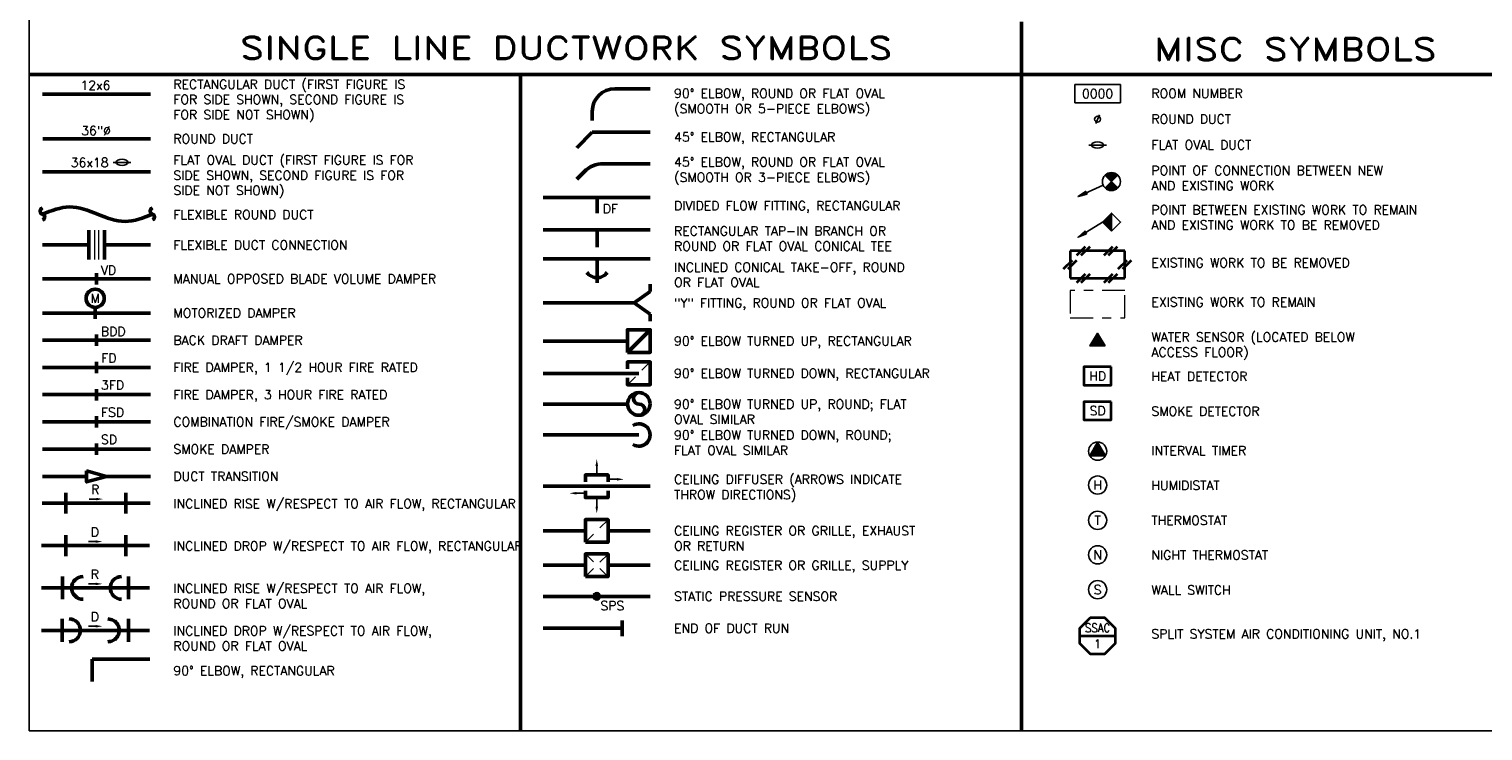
# Model space of a CAD drawing. Header units: millimetres. Extents: x 0 to 28.5, y 0 to 21.
# Tile 1 of 4: x 0 to 16, y 0 to 7.7. Entities that reach past the tile are written whole.
import ezdxf
from ezdxf.enums import TextEntityAlignment as Align

# ---------------------------------------------------------------- set-up
doc = ezdxf.new("R2010")
doc.units = ezdxf.units.MM
doc.linetypes.add('HIDDEN2', pattern=[0.1875, 0.125, -0.0625])
doc.linetypes.add('SMPHANTOM', pattern=[0.45, 0.25, -0.04, 0.04, -0.04, 0.04, -0.04])
for name, color, linetype, lineweight in [('F-ANNO-ATTR', 2, 'Continuous', 25), ('F-PROT-SMOK', 32, 'Continuous', 35), ('G-ANNO-SBTL', 213, 'Continuous', 50), ('G-ANNO-SCHD-LW50', 213, 'Continuous', 50), ('M-ANNO-ATTR', 2, 'Continuous', 25), ('M-ANNO-RNUM', 91, 'Continuous', 25), ('M-ANNO-TEXT', 2, 'Continuous', 25), ('M-ANNO-TEXT-DUCT-100', 2, 'Continuous', 35), ('M-CONT-THER', 2, 'Continuous', 25), ('M-DUCT-TEXT', 2, 'Continuous', 25), ('M-EXHS-CDFF', 133, 'Continuous', 50), ('M-EXHS-CDFF-HIDD', 8, 'HIDDEN2', 9), ('M-EXHS-DUCT', 13, 'Continuous', 50), ('M-HVAC-CDFF', 133, 'Continuous', 50), ('M-HVAC-CDFF-HIDD', 8, 'HIDDEN2', 9), ('M-HVAC-FLEX', 5, 'Continuous', 50), ('M-HVAC-FLOW', 2, 'Continuous', 25), ('M-HVAC-SUPP', 3, 'Continuous', 50), ('M-HVAC-SUPP-DEMO', 112, 'Continuous', 35), ('M-HVAC-SUPP-EXST', 190, 'SMPHANTOM', 18)]:
    doc.layers.add(name, color=color, linetype=linetype, lineweight=lineweight)
doc.styles.add('DIMSTD', font='romans.shx')
doc.styles.add('ROMANS', font='ROMANS.shx', dxfattribs={"width": 0.8})
doc.styles.add('STD1', font='romans.shx', dxfattribs={"height": 0.1})
doc.styles.add('STD2', font='romand.shx', dxfattribs={"height": 0.2})
doc.dimstyles.new('HSMM_ARCH', dxfattribs={"dimscale": 96, "dimtxt": 0.1, "dimasz": 0.1, "dimexe": 0.125, "dimexo": 0.125, "dimgap": 0.0625, "dimtad": 0, "dimtih": 1, "dimtoh": 1, "dimdec": 4, "dimzin": 3, "dimdsep": 46, "dimlunit": 4, "dimtxsty": 'DIMSTD', "dimcen": 0.0625, "dimazin": 0, "dimtfac": 1, "dimtdec": 4, "dimtmove": 1, "dimatfit": 2, "dimfxl": 1, "dimfrac": 2, "dimtolj": 1, "dimtzin": 0, "dimarcsym": 0})

# ---------------------------------------------------------------- blocks, each defined once
blk = doc.blocks.new('GEN013')
blk.add_lwpolyline([(0.068, 0, 0.787025), (0, 0, -0.738175), (-0.063, 0)], format="xyb")
blk = doc.blocks.new('MEC570')
at = {"color": 0, "linetype": 'ByBlock', "lineweight": -2}
blk.add_line((0, 0.052), (0.193, 0.052), dxfattribs=at)
blk.add_lwpolyline([(0.163, 0.052), (0.158, 0.065), (0.144, 0.076), (0.122, 0.083), (0.097, 0.086), (0.071, 0.083), (0.05, 0.076), (0.035, 0.065), (0.03, 0.052), (0.035, 0.04), (0.05, 0.029), (0.071, 0.022), (0.097, 0.019), (0.122, 0.022), (0.144, 0.029), (0.158, 0.04), (0.163, 0.052)], dxfattribs=at)
blk = doc.blocks.new('MEC550')
at = {"color": 0, "linetype": 'ByBlock', "lineweight": -2}
blk.add_circle((0, 0), 0.1, dxfattribs=at)
at = {"color": 0, "linetype": 'ByBlock', "lineweight": -2, "style": 'STD1'}
blk.add_attdef('H', text='', height=0.1, dxfattribs=at).set_placement((0, 0), align=Align.MIDDLE)
blk = doc.blocks.new('GEN001')
for p, q in [((-0.03, 0.004), (0.03, 0.004)), ((-0.03, 0), (0.03, 0)), ((-0.029, 0.008), (0.029, 0.008)), ((-0.027, 0.012), (0.027, 0.012)), ((-0.025, 0.016), (0.025, 0.016)), ((-0.022, 0.02), (0.022, 0.02)), ((-0.018, 0.024), (0.018, 0.024)), ((-0.011, 0.028), (0.011, 0.028)), ((-0.03, -0.004), (0.03, -0.004)), ((-0.029, -0.008), (0.029, -0.008)), ((-0.027, -0.012), (0.027, -0.012)), ((-0.025, -0.016), (0.025, -0.016)), ((-0.022, -0.02), (0.022, -0.02)), ((-0.018, -0.024), (0.018, -0.024)), ((-0.011, -0.028), (0.011, -0.028))]:
    blk.add_line(p, q)
blk.add_circle((0, 0), 0.03)
blk = doc.blocks.new('MEC565')
at = {"color": 0, "linetype": 'ByBlock', "lineweight": -2}
blk.add_circle((0, 0), 0.1, dxfattribs=at)
at = {"color": 0, "linetype": 'ByBlock', "lineweight": -2, "style": 'STD1'}
blk.add_attdef('N', text='', height=0.1, dxfattribs=at).set_placement((0, 0), align=Align.MIDDLE)
blk = doc.blocks.new('MEC551')
at = {"color": 0, "linetype": 'ByBlock', "lineweight": -2}
blk.add_circle((0, 0), 0.1, dxfattribs=at)
at = {"color": 0, "linetype": 'ByBlock', "lineweight": -2, "style": 'STD1'}
blk.add_attdef('T', text='', height=0.1, dxfattribs=at).set_placement((0, 0), align=Align.MIDDLE)
blk = doc.blocks.new('MEC720')
at = {"layer": 'M-HVAC-FLOW'}
blk.add_lwpolyline([(0.078, 0), (0, 0)], dxfattribs=at)
blk.add_solid([(0.078, 0.014), (0.153, 0), (0.078, -0.014)], dxfattribs=at)
blk = doc.blocks.new('MEC566')
at = {"color": 0, "linetype": 'ByBlock', "lineweight": -2}
blk.add_lwpolyline([(0, 0.1), (-0.087, -0.05), (0.087, -0.05)], close=True, dxfattribs=at)
blk.add_circle((0, 0), 0.1, dxfattribs=at)
blk.add_solid([(-0.087, -0.05), (0.087, -0.05), (0, 0.1)], dxfattribs=at)
blk = doc.blocks.new('MEC568')
at = {"color": 0, "linetype": 'ByBlock', "lineweight": -2}
blk.add_lwpolyline([(0.083, -0.046), (-0.084, -0.046), (0, 0.094)], close=True, dxfattribs=at)
blk.add_solid([(0, 0.094), (-0.084, -0.046), (0.083, -0.046), (-0.084, -0.046)], dxfattribs=at)
blk = doc.blocks.new('MEC569')
at = {"color": 0, "linetype": 'ByBlock', "lineweight": -2}
blk.add_line((0.099, 0.099), (0.099, -0.099), dxfattribs=at)
at = {"color": 0, "linetype": 'ByBlock', "lineweight": -2, "flags": 128}
blk.add_lwpolyline([(0.099, -0.099), (0.198, 0), (0.099, 0.099), (0, 0)], close=True, dxfattribs=at)
at = {"color": 0, "linetype": 'ByBlock', "lineweight": -2}
blk.add_solid([(0.099, 0.099), (0, 0), (0.099, -0.099), (0, 0)], dxfattribs=at)
blk = doc.blocks.new('MEC571')
at = {"color": 0, "linetype": 'ByBlock', "lineweight": -2}
for p, q in [((-0.073, -0.048), (0.023, 0.048)), ((-0.023, -0.048), (0.073, 0.048))]:
    blk.add_line(p, q, dxfattribs=at)
blk = doc.blocks.new('MEC523')
h = blk.add_hatch(color=256)
h.paths.add_polyline_path([(0.029, -0.07, 0.420577), (0.17, -0.069), (0.099, 0)])
h.paths.add_polyline_path([(0.099, 0), (0.169, 0.07, 0.418552), (0.028, 0.069)])
at = {"color": 0, "linetype": 'ByBlock', "lineweight": -2}
for p, q in [((0.17, -0.069), (0.028, 0.069)), ((0.029, -0.07), (0.169, 0.07))]:
    blk.add_line(p, q, dxfattribs=at)
blk.add_circle((0.099, 0), 0.0989, dxfattribs=at)
blk = doc.blocks.new('GEN032')
blk.add_lwpolyline([(-0.25, 0.1), (0.25, 0.1), (0.25, -0.1), (-0.25, -0.1)], close=True)
at = {"style": 'STD1'}
blk.add_attdef('NUM', text='', height=0.1, dxfattribs=at).set_placement((0, 0), align=Align.MIDDLE)
blk = doc.blocks.new('ARROW')
for points in [[(-1, 0.18), (-1, -0.18), (0, 0)], [(-0.96, 0.13), (-0.96, -0.13), (-0.22, 0)], [(-0.92, 0.09), (-0.92, -0.09), (-0.45, 0)], [(-0.88, 0.04), (-0.88, -0.04), (-0.67, 0)]]:
    blk.add_lwpolyline(points, close=True)
blk = doc.blocks.new('GEN038')
blk.add_line((-0.021, -0.048), (0.022, 0.048))
blk.add_circle((0, 0), 0.0325)
blk = doc.blocks.new('MEC567')
at = {"color": 0, "linetype": 'ByBlock', "lineweight": -2, "flags": 128}
blk.add_lwpolyline([(-0.15, -0.1), (0.15, -0.1), (0.15, 0.1), (-0.15, 0.1)], close=True, dxfattribs=at)
at = {"color": 0, "linetype": 'ByBlock', "lineweight": -2, "style": 'STD1'}
blk.add_attdef('HD', text='', height=0.1, dxfattribs=at).set_placement((0, 0), align=Align.MIDDLE)
blk = doc.blocks.new('MEC577')
at = {"color": 0, "linetype": 'ByBlock', "lineweight": -2, "flags": 128}
blk.add_lwpolyline([(0, 0.06), (0.22, 0), (0, -0.06)], close=True, dxfattribs=at)
blk = doc.blocks.new('MEC524')
at = {"color": 0, "linetype": 'ByBlock', "lineweight": -2}
blk.add_circle((0, 0), 0.1, dxfattribs=at)
at = {"color": 0, "linetype": 'ByBlock', "lineweight": -2, "style": 'STD1'}
blk.add_attdef('M', text='', height=0.1, dxfattribs=at).set_placement((0, 0), align=Align.MIDDLE)
blk = doc.blocks.new('vav tag')
at = {"linetype": 'Continuous'}
blk.add_line((8.8, 19), (46.9, 19), dxfattribs=at)
blk.add_lwpolyline([(20, 38.1), (8.8, 26.9), (8.8, 11.2), (20, 0), (35.7, 0), (46.9, 11.2), (46.9, 26.9), (35.7, 38.1)], close=True)
at = {"style": 'ROMANS'}
for tag, p in [('EQUIP_TYPE', (27.9, 22.9)), ('EQUIP_TAG', (27.9, 6.1))]:
    blk.add_attdef(tag, text='', height=9, dxfattribs=at).set_placement(p, align=Align.CENTER)

msp = doc.modelspace()

# ---------------------------------------------------------------- linework, layer by layer
at = {"layer": 'Defpoints'}
msp.add_lwpolyline([(0, 0), (28.483, 0), (28.483, 21.024), (0, 21.024)], close=True, dxfattribs=at)
at = {"layer": 'G-ANNO-SCHD-LW50'}
msp.add_line((28.483, 7.21), (0, 7.21), dxfattribs=at)
for points in [[(10.897, 7.788), (10.897, 0)], [(5.397, 7.21), (5.397, 0)]]:
    msp.add_lwpolyline(points, dxfattribs=at)
at = {"layer": 'M-EXHS-CDFF'}
msp.add_lwpolyline([(6.109, 2.072), (6.359, 2.072), (6.359, 2.322), (6.109, 2.322)], close=True, dxfattribs=at)
at = {"layer": 'M-EXHS-CDFF-HIDD'}
msp.add_line((6.109, 2.074), (6.359, 2.322), dxfattribs=at)
at = {"layer": 'M-EXHS-DUCT'}
for p, q in [((6.571, 4.158), (6.821, 4.408)), ((6.571, 4.283), (5.647, 4.283)), ((6.696, 3.928), (5.647, 3.928)), ((5.647, 2.197), (6.109, 2.197)), ((6.359, 2.197), (6.821, 2.197))]:
    msp.add_line(p, q, dxfattribs=at)
at = {"layer": 'M-EXHS-DUCT', "color": 8, "linetype": 'HIDDEN2', "lineweight": 9}
msp.add_line((6.571, 3.803), (6.821, 4.053), dxfattribs=at)
at = {"layer": 'M-EXHS-DUCT'}
msp.add_lwpolyline([(6.571, 4.158), (6.821, 4.158), (6.821, 4.408), (6.571, 4.408)], close=True, dxfattribs=at)
msp.add_lwpolyline([(6.571, 3.878), (6.571, 3.803), (6.821, 3.803), (6.821, 4.053), (6.571, 4.053), (6.571, 3.978)], dxfattribs=at)
at = {"layer": 'M-HVAC-CDFF'}
for points in [[(6.359, 2.738), (6.359, 2.813), (6.109, 2.813), (6.109, 2.738)], [(6.109, 2.638), (6.109, 2.563), (6.359, 2.563), (6.359, 2.638)]]:
    msp.add_lwpolyline(points, dxfattribs=at)
msp.add_lwpolyline([(6.109, 1.695), (6.359, 1.695), (6.359, 1.945), (6.109, 1.945)], close=True, dxfattribs=at)
at = {"layer": 'M-HVAC-CDFF-HIDD'}
for p, q in [((6.109, 1.697), (6.359, 1.945)), ((6.109, 1.945), (6.359, 1.695))]:
    msp.add_line(p, q, dxfattribs=at)
at = {"layer": 'M-HVAC-FLEX'}
msp.add_spline([(0.148, 5.677), (0.444, 5.756), (0.752, 5.677), (1.054, 5.598), (1.355, 5.677)], degree=3, dxfattribs=at)
at = {"layer": 'M-HVAC-SUPP'}
for p, q in [((6.821, 7.055), (6.434, 7.055)), ((0.149, 6.994), (1.335, 6.994)), ((6.184, 6.805), (6.184, 6.705)), ((6.183, 6.577), (6.014, 6.407)), ((6.821, 6.577), (6.183, 6.577)), ((0.152, 6.504), (1.335, 6.504)), ((6.821, 6.231), (6.307, 6.231)), ((0.149, 6.141), (1.335, 6.141)), ((6.095, 6.143), (6.014, 6.061)), ((5.647, 5.859), (6.821, 5.859)), ((6.238, 5.858), (6.238, 5.686)), ((0.657, 5.5), (0.657, 5.178)), ((0.827, 5.5), (0.827, 5.178)), ((6.821, 5.504), (5.647, 5.504)), ((6.238, 5.502), (6.238, 5.316)), ((0.149, 5.339), (0.657, 5.339)), ((0.827, 5.339), (1.335, 5.339)), ((5.647, 5.185), (6.821, 5.185)), ((6.238, 5.185), (6.238, 4.924)), ((1.335, 4.966), (0.149, 4.966)), ((6.643, 4.702), (6.821, 4.827)), ((6.821, 4.827), (6.821, 4.907)), ((0.726, 4.653), (0.726, 4.527)), ((5.647, 4.702), (6.643, 4.702)), ((6.643, 4.702), (6.821, 4.578)), ((1.335, 4.591), (0.149, 4.591)), ((6.821, 4.578), (6.821, 4.503)), ((1.335, 4.292), (0.149, 4.292)), ((0.149, 3.993), (1.335, 3.993)), ((0.149, 3.694), (1.333, 3.694)), ((6.572, 3.591), (5.647, 3.591)), ((0.149, 3.395), (1.333, 3.395)), ((6.697, 3.251), (5.647, 3.251)), ((0.149, 3.095), (1.333, 3.095)), ((0.149, 2.796), (0.631, 2.796)), ((0.851, 2.796), (1.333, 2.796)), ((6.821, 2.688), (5.647, 2.688)), ((0.142, 2.503), (1.328, 2.503)), ((1.322, 2.036), (0.136, 2.036)), ((5.647, 1.82), (6.109, 1.82)), ((6.359, 1.82), (6.821, 1.82)), ((0.368, 1.696), (0.368, 1.446)), ((1.09, 1.696), (1.09, 1.446)), ((0.136, 1.571), (1.322, 1.571)), ((5.647, 1.478), (6.821, 1.478)), ((0.365, 1.23), (0.365, 0.98)), ((1.09, 1.23), (1.09, 0.98)), ((6.51, 1.128), (5.647, 1.128)), ((6.512, 1.212), (6.512, 1.041)), ((1.322, 1.105), (0.136, 1.105)), ((1.327, 0.789), (0.691, 0.789)), ((0.691, 0.789), (0.691, 0.543))]:
    msp.add_line(p, q, dxfattribs=at)
at = {"layer": 'M-HVAC-SUPP', "color": 8, "lineweight": 9}
for p, q in [((0.719, 5.5), (0.719, 5.178)), ((0.764, 5.5), (0.764, 5.178))]:
    msp.add_line(p, q, dxfattribs=at)
at = {"layer": 'M-HVAC-SUPP', "flags": 128}
for points in [[(0.742, 4.904), (0.742, 5.029)], [(0.742, 4.23), (0.742, 4.355)], [(0.742, 3.931), (0.742, 4.056)], [(0.741, 3.631), (0.741, 3.756)], [(0.742, 3.332), (0.742, 3.457)], [(0.742, 3.033), (0.742, 3.158)], [(0.404, 2.388), (0.404, 2.617)], [(1.061, 2.388), (1.061, 2.617)], [(0.404, 1.921), (0.404, 2.151)], [(1.061, 1.921), (1.061, 2.151)]]:
    msp.add_lwpolyline(points, dxfattribs=at)
at = {"layer": 'M-HVAC-SUPP'}
msp.add_circle((6.696, 3.592), 0.124, dxfattribs=at)
for centre, radius, start, end in [((6.434, 6.805), 0.25, 90, 180), ((6.307, 5.931), 0.3, 90, 135.1689), ((6.238, 5.116), 0.137, 215.6087, 324.3913), ((6.699, 3.653), 0.0622, 106.1638, 270.6217), ((6.698, 3.528), 0.0631, 280.9706, 88.1775), ((6.697, 3.251), 0.123, 237.1873, 122.8127), ((0.593, 1.571), 0.125, 90.1642, 269.8358), ((1.018, 1.571), 0.125, 91.3838, 268.6162), ((0.439, 1.105), 0.125, 270.278, 89.722), ((0.865, 1.105), 0.125, 269.5495, 90.4505)]:
    msp.add_arc(centre, radius, start, end, dxfattribs=at)
at = {"layer": 'M-HVAC-SUPP-DEMO'}
for p, q in [((12.034, 5.273), (11.434, 5.273)), ((11.434, 5.273), (11.434, 4.973)), ((12.034, 4.973), (12.034, 5.273)), ((11.434, 4.973), (12.034, 4.973))]:
    msp.add_line(p, q, dxfattribs=at)
at = {"layer": 'M-HVAC-SUPP-EXST'}
for p, q in [((12.034, 4.837), (11.434, 4.837)), ((11.434, 4.837), (11.434, 4.537)), ((12.034, 4.537), (12.034, 4.837)), ((11.434, 4.537), (12.034, 4.537))]:
    msp.add_line(p, q, dxfattribs=at)

# ---------------------------------------------------------------- block references
at = {"layer": 'F-PROT-SMOK'}
ref = msp.add_blockref('MEC567', (11.734, 3.899), dxfattribs=dict(at, rotation=180))
ref.add_attrib('HD', 'HD', dxfattribs={"layer": 'F-ANNO-ATTR', "linetype": 'ByBlock', "height": 0.1, "style": 'STD1'}).set_placement((11.734, 3.899), align=Align.MIDDLE)
ref = msp.add_blockref('MEC567', (11.734, 3.517), dxfattribs=dict(at, rotation=180))
ref.add_attrib('HD', 'SD', dxfattribs={"layer": 'F-ANNO-ATTR', "linetype": 'ByBlock', "height": 0.1, "style": 'STD1'}).set_placement((11.734, 3.517), align=Align.MIDDLE)
at = {"layer": 'M-ANNO-RNUM'}
msp.add_blockref('GEN032', (11.734, 7), dxfattribs=at).add_auto_attribs({'NUM': '0000'})
at = {"layer": 'M-ANNO-TEXT-DUCT-100'}
ref = msp.add_blockref('vav tag', (11.444, 0.847), dxfattribs=dict(at, xscale=0.01038632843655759, yscale=0.01038632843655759, zscale=0.01038632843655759))
ref.add_attrib('EQUIP_TYPE', 'SSAC', dxfattribs={"layer": '0', "height": 0.0935, "style": 'ROMANS', "width": 0.875}).set_placement((11.734, 1.085), align=Align.CENTER)
ref.add_attrib('EQUIP_TAG', '1', dxfattribs={"layer": '0', "height": 0.0935, "style": 'ROMANS', "width": 0.875}).set_placement((11.734, 0.91), align=Align.CENTER)
at = {"layer": 'M-CONT-THER'}
for name, p in [('MEC568', (11.733, 4.275)), ('MEC566', (11.734, 3.073))]:
    msp.add_blockref(name, p, dxfattribs=at)
ref = msp.add_blockref('MEC550', (11.734, 2.701), dxfattribs=at)
ref.add_attrib('H', 'H', dxfattribs={"layer": 'M-ANNO-ATTR', "linetype": 'ByBlock', "height": 0.1, "style": 'STD1'}).set_placement((11.734, 2.701), align=Align.MIDDLE)
ref = msp.add_blockref('MEC551', (11.734, 2.314), dxfattribs=at)
ref.add_attrib('T', 'T', dxfattribs={"layer": 'M-ANNO-ATTR', "linetype": 'ByBlock', "height": 0.1, "style": 'STD1'}).set_placement((11.734, 2.314), align=Align.MIDDLE)
ref = msp.add_blockref('MEC565', (11.734, 1.935), dxfattribs=at)
ref.add_attrib('N', 'N', dxfattribs={"layer": 'M-ANNO-ATTR', "linetype": 'ByBlock', "height": 0.1, "style": 'STD1'}).set_placement((11.734, 1.935), align=Align.MIDDLE)
ref = msp.add_blockref('MEC551', (11.734, 1.552), dxfattribs=at)
ref.add_attrib('T', 'S', dxfattribs={"layer": 'M-ANNO-ATTR', "linetype": 'ByBlock', "height": 0.1, "style": 'STD1'}).set_placement((11.734, 1.552), align=Align.MIDDLE)
at = {"layer": 'M-DUCT-TEXT'}
for name, p in [('GEN038', (11.734, 6.72)), ('MEC570', (11.637, 6.384)), ('MEC570', (0.924, 6.194)), ('MEC523', (11.787, 6.035)), ('MEC569', (11.788, 5.59))]:
    msp.add_blockref(name, p, dxfattribs=at)
at = {"layer": 'M-HVAC-FLEX', "rotation": 90}
for p in [(0.148, 5.677), (1.355, 5.677)]:
    msp.add_blockref('GEN013', p, dxfattribs=at)
at = {"layer": 'M-HVAC-FLOW'}
for p, rotation in [((6.234, 2.834), 90), ((6.087, 2.611), 180)]:
    msp.add_blockref('MEC720', p, dxfattribs=dict(at, rotation=rotation))
for p in [(6.38, 2.764), (0.659, 2.547), (0.653, 2.08), (0.653, 1.615), (0.653, 1.15)]:
    msp.add_blockref('MEC720', p, dxfattribs=at)
at = {"layer": 'M-HVAC-FLOW', "xscale": -1, "rotation": 90}
msp.add_blockref('MEC720', (6.234, 2.541), dxfattribs=at)
at = {"layer": 'M-HVAC-SUPP'}
ref = msp.add_blockref('MEC524', (0.726, 4.753), dxfattribs=at)
ref.add_attrib('M', 'M', dxfattribs={"layer": 'M-ANNO-ATTR', "linetype": 'ByBlock', "height": 0.1, "style": 'STD1'}).set_placement((0.726, 4.753), align=Align.MIDDLE)
for name, p in [('MEC577', (0.631, 2.796)), ('GEN001', (6.234, 1.478))]:
    msp.add_blockref(name, p, dxfattribs=at)
at = {"layer": 'M-HVAC-SUPP-DEMO'}
for p in [(11.578, 5.273), (11.878, 5.273), (11.434, 5.123), (12.034, 5.123), (11.578, 4.973), (11.878, 4.973)]:
    msp.add_blockref('MEC571', p, dxfattribs=at)

# ---------------------------------------------------------------- texts
at = {"layer": 'G-ANNO-SBTL', "style": 'STD2', "width": 1.25}
for s, p in [('SINGLE LINE DUCTWORK SYMBOLS', (5.898, 7.378)), ('MISC SYMBOLS', (13.905, 7.365))]:
    msp.add_text(s, height=0.25, dxfattribs=at).set_placement(p, align=Align.CENTER)
at = {"layer": 'M-ANNO-TEXT', "char_height": 0.1, "width": 4.2, "attachment_point": 1, "style": 'STD1'}
for s, insert in [('RECTANGULAR DUCT (FIRST FIGURE IS\\PFOR SIDE SHOWN, SECOND FIGURE IS\\PFOR SIDE NOT SHOWN)', (1.585, 7.153)), ('90%%D ELBOW, ROUND OR FLAT OVAL\\P(SMOOTH OR 5-PIECE ELBOWS)', (7.083, 7.053)), ('ROOM NUMBER', (12.325, 7.053)), ('ROUND DUCT', (12.325, 6.771)), ('ROUND DUCT', (1.585, 6.554)), ('45%%d ELBOW, RECTANGULAR', (7.083, 6.575)), ('FLAT OVAL DUCT', (12.325, 6.489)), ('FLAT OVAL DUCT (FIRST FIGURE IS FOR\\PSIDE SHOWN, SECOND FIGURE IS FOR\\PSIDE NOT SHOWN)', (1.585, 6.321)), ('45%%D ELBOW, ROUND OR FLAT OVAL\\P(SMOOTH OR 3-PIECE ELBOWS)', (7.083, 6.299)), ('POINT OF CONNECTION BETWEEN NEW\\PAND EXISTING WORK', (12.325, 6.206)), ('DIVIDED FLOW FITTING, RECTANGULAR', (7.083, 5.82)), ('POINT BETWEEN EXISTING WORK TO REMAIN\\PAND EXISTING WORK TO BE REMOVED', (12.325, 5.774)), ('FLEXIBLE ROUND DUCT', (1.585, 5.722)), ('RECTANGULAR TAP-IN BRANCH OR\\PROUND OR FLAT OVAL CONICAL TEE', (7.083, 5.542)), ('FLEXIBLE DUCT CONNECTION', (1.585, 5.389)), ('INCLINED CONICAL TAKE-OFF, ROUND\\POR FLAT OVAL', (7.083, 5.144)), ('EXISTING WORK TO BE REMOVED', (12.325, 5.192)), ('MANUAL OPPOSED BLADE VOLUME DAMPER', (1.585, 5.016)), ('MOTORIZED DAMPER', (1.585, 4.641)), ('"Y" FITTING, ROUND OR FLAT OVAL', (7.083, 4.752)), ('EXISTING WORK TO REMAIN', (12.325, 4.76)), ('BACK DRAFT DAMPER', (1.585, 4.342)), ('90%%d ELBOW TURNED UP, RECTANGULAR', (7.083, 4.333)), ('WATER SENSOR (LOCATED BELOW\\PACCESS FLOOR)', (12.325, 4.377)), ('FIRE DAMPER, 1 1/2 HOUR FIRE RATED', (1.585, 4.043)), ('90%%d ELBOW TURNED DOWN, RECTANGULAR', (7.083, 3.978)), ('HEAT DETECTOR', (12.325, 3.945)), ('FIRE DAMPER, 3 HOUR FIRE RATED', (1.585, 3.744)), ('90%%D ELBOW TURNED UP, ROUND; FLAT\\POVAL SIMILAR', (7.083, 3.64)), ('SMOKE DETECTOR', (12.325, 3.562)), ('COMBINATION FIRE/SMOKE DAMPER', (1.585, 3.445)), ('90%%D ELBOW TURNED DOWN, ROUND;\\PFLAT OVAL SIMILAR', (7.083, 3.3)), ('SMOKE DAMPER', (1.585, 3.145)), ('INTERVAL TIMER', (12.325, 3.13)), ('DUCT TRANSITION', (1.585, 2.846)), ('CEILING DIFFUSER (ARROWS INDICATE\\PTHROW DIRECTIONS)', (7.083, 2.813)), ('HUMIDISTAT', (12.325, 2.747)), ('INCLINED RISE W/RESPECT TO AIR FLOW, RECTANGULAR', (1.585, 2.546)), ('CEILING REGISTER OR GRILLE, EXHAUST\\POR RETURN', (7.083, 2.249)), ('THERMOSTAT', (12.325, 2.364)), ('INCLINED DROP W/RESPECT TO AIR FLOW, RECTANGULAR', (1.585, 2.081)), ('NIGHT THERMOSTAT', (12.325, 1.982)), ('CEILING REGISTER OR GRILLE, SUPPLY', (7.083, 1.87)), ('INCLINED RISE W/RESPECT TO AIR FLOW,\\PROUND OR FLAT OVAL', (1.585, 1.616)), ('WALL SWITCH', (12.325, 1.599)), ('STATIC PRESSURE SENSOR', (7.083, 1.528)), ('INCLINED DROP W/RESPECT TO AIR FLOW,\\PROUND OR FLAT OVAL', (1.585, 1.15)), ('END OF DUCT RUN', (7.083, 1.178)), ('SPLIT SYSTEM AIR CONDITIONING UNIT, NO.1', (12.325, 1.116)), ('90%%D ELBOW, RECTANGULAR', (1.585, 0.711))]:
    msp.add_mtext(s, dxfattribs=dict(at, insert=insert))
at = {"layer": 'M-DUCT-TEXT', "style": 'STD1'}
for s, p in [('12x6', (0.729, 7.042)), ('36"%%C ', (0.77, 6.544)), ('36x18', (0.665, 6.194))]:
    msp.add_text(s, height=0.1, dxfattribs=at).set_placement(p, align=Align.CENTER)
for s, p in [('DF', (6.3, 5.687)), ('VD', (0.789, 5.012)), ('BDD', (0.789, 4.338)), ('FD', (0.792, 4.046)), ('3FD', (0.79, 3.75)), ('FSD', (0.79, 3.451)), ('SD', (0.79, 3.151)), ('R', (0.683, 2.602)), ('D', (0.677, 2.135)), ('R', (0.677, 1.67)), ('D', (0.677, 1.205)), ('SPS', (6.275, 1.325))]:
    msp.add_text(s, height=0.1, dxfattribs=at).set_placement(p)

# ---------------------------------------------------------------- leaders
at = {"layer": 'M-DUCT-TEXT'}
for points in [[(11.519, 5.87), (11.796, 5.995)], [(11.519, 5.424), (11.788, 5.59)]]:
    msp.add_leader(points, dimstyle='HSMM_ARCH', override={"dimscale": 1, "dimgap": 0.0625, "dimtad": 0, "dimldrblk": 'ARROW'}, dxfattribs=at)

doc.saveas('drawing.dxf')
